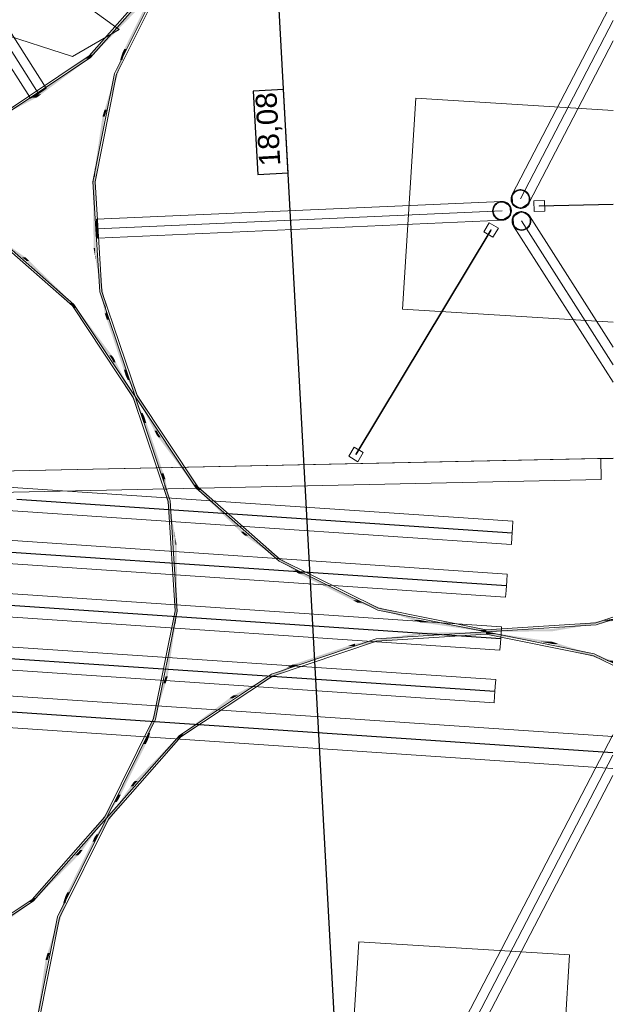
# Model space of a CAD drawing. Extents: x -779 to 790, y -208 to 633.
# Tile 206 of 232: x 544 to 600, y 43 to 136. Entities that reach past the tile are written whole.
import ezdxf
from ezdxf.lldxf.tags import DXFTag

# ---------------------------------------------------------------- set-up
doc = ezdxf.new("R2010")
doc.units = 0
doc.layers.get('0').update_dxf_attribs({"lineweight": 25})
for name, color, linetype, lineweight, true_color in [('10 Bäume Bestand', 9, 'Continuous', 18, 0x808080), ('30 Baugrubenplanung - Bemaßung', 7, 'Continuous', 25, 0x848484), ('60 Baumstützen - Fundamente', 9, 'Continuous', 18, 0x808080), ('60 Baumstützen - Gehegelinie', 9, 'Continuous', 18, 0x808080), ('60 Baumstützen - Ringe neu', 9, 'Continuous', 18, 0x808080), ('60 Baumstützen - Stahlstützen', 9, 'Continuous', 18, 0x808080), ('60 Glaswänden', 9, 'Continuous', 18, 0x808080), ('60 Netz', 9, 'Continuous', 18, 0x808080), ('60 Zaun Besucher', 9, 'Continuous', 18, 0x808080), ('ELT Leerrohre', 1, 'Continuous', 35, 0xff0000)]:
    doc.layers.add(name, color=color, linetype=linetype, lineweight=lineweight, true_color=true_color)
doc.styles.get("Standard").update_dxf_attribs({"font": 'arial.ttf'})
tags = doc.linetypes.add('STRICHPUNKT2', pattern=[12.7, 6.35, -3.175, 0, -3.175]).pattern_tags.tags
tags[10:11] = [DXFTag(74, 4), DXFTag(75, 0), DXFTag(340, '0'), DXFTag(46, 0.0), DXFTag(50, 0.0), DXFTag(44, 0.0), DXFTag(45, 0.0)]
tags[8:9] = [DXFTag(74, 4), DXFTag(75, 0), DXFTag(340, '0'), DXFTag(46, 0.0), DXFTag(50, 0.0), DXFTag(44, 0.0), DXFTag(45, 0.0)]
tags[6:7] = [DXFTag(74, 4), DXFTag(75, 0), DXFTag(340, '0'), DXFTag(46, 0.0), DXFTag(50, 0.0), DXFTag(44, 0.0), DXFTag(45, 0.0)]
tags[4:5] = [DXFTag(74, 4), DXFTag(75, 0), DXFTag(340, '0'), DXFTag(46, 0.0), DXFTag(50, 0.0), DXFTag(44, 0.0), DXFTag(45, 0.0)]
tags = doc.linetypes.add('Wipeout_Contour-A07F5V4SWF', pattern=[1, 0, -1]).pattern_tags.tags
tags[6:7] = [DXFTag(74, 4), DXFTag(75, 0), DXFTag(340, '0'), DXFTag(46, 1.0), DXFTag(50, 0.0), DXFTag(44, 0.0), DXFTag(45, 0.0)]
tags[4:5] = [DXFTag(74, 4), DXFTag(75, 0), DXFTag(340, '0'), DXFTag(46, 1.0), DXFTag(50, 0.0), DXFTag(44, 0.0), DXFTag(45, 0.0)]

# ---------------------------------------------------------------- blocks, each defined once
blk = doc.blocks.new('Referenz-A07F5V4VWF', base_point=(-401.415, -176.34))
at = {"layer": '30 Baugrubenplanung - Bemaßung', "color": 0, "lineweight": -2}
blk.add_line((558.767, 305.85), (578.525, -55.233), dxfattribs=at)
at = {"layer": '30 Baugrubenplanung - Bemaßung', "color": 0, "linetype": 'Wipeout_Contour-A07F5V4SWF', "lineweight": -2, "ltscale": 1.625}
for p, q in [((568.459, 129.254), (565.605, 129.097)), ((565.605, 129.097), (566.037, 121.21)), ((568.89, 121.366), (568.459, 129.254)), ((566.037, 121.21), (568.89, 121.366))]:
    blk.add_line(p, q, dxfattribs=at)
at = {"layer": '30 Baugrubenplanung - Bemaßung', "color": 0, "linetype": 'ByBlock', "lineweight": -2, "ltscale": 2.25, "insert": (566.175, 121.951), "char_height": 2.00026, "attachment_point": 1, "rotation": 93.13197}
blk.add_mtext('{\\fArial;18,08}', dxfattribs=at)
blk = doc.blocks.new('Referenz-A07F5V59WF', base_point=(-759.499, -206.186))
at = {"layer": '10 Bäume Bestand', "color": 0, "linetype": 'Continuous', "ltscale": 162.000017}
for p, q in [((549.379, 137.499), (552.907, 134.927)), ((548.491, 132.395), (540.173, 135.046)), ((552.907, 134.927), (548.491, 132.395))]:
    blk.add_line(p, q, dxfattribs=at)
at = {"layer": '60 Baumstützen - Fundamente', "color": 0, "linetype": 'Continuous', "ltscale": 162.000017}
for p, q in [((580.972, 128.427), (579.74, 108.465)), ((599.667, 127.274), (580.972, 128.427)), ((579.74, 108.465), (599.657, 107.236)), ((575.578, 48.614), (574.347, 28.652)), ((595.539, 47.382), (575.578, 48.614)), ((594.307, 27.42), (595.539, 47.382))]:
    blk.add_line(p, q, dxfattribs=at)
at = {"layer": '60 Baumstützen - Gehegelinie', "color": 0, "linetype": 'Continuous', "ltscale": 162.000017}
blk.add_line((517.258, 92.606), (599.65, 94.382), dxfattribs=at)
at = {"layer": '60 Baumstützen - Ringe neu', "color": 0, "linetype": 'Continuous', "ltscale": 162.000017}
for p, q in [((550.084, 132.434), (556.95, 140.231)), ((550.216, 132.283), (557.116, 140.12)), ((557.125, 140.119), (552.488, 130.764)), ((557.291, 140.008), (552.677, 130.699)), ((541.434, 126.679), (550.084, 132.434)), ((541.522, 126.5), (550.216, 132.283)), ((552.488, 130.764), (550.43, 120.527)), ((552.677, 130.699), (550.63, 120.514)), ((550.43, 120.527), (551.092, 110.107)), ((550.63, 120.514), (551.288, 110.145)), ((548.485, 108.775), (540.688, 115.641)), ((548.636, 108.907), (540.8, 115.807)), ((551.092, 110.107), (554.428, 100.212)), ((551.288, 110.145), (554.608, 100.301)), ((554.24, 100.125), (548.485, 108.775)), ((554.419, 100.213), (548.636, 108.907)), ((557.559, 90.28), (554.24, 100.125)), ((557.755, 90.319), (554.419, 100.213)), ((554.428, 100.212), (560.211, 91.519)), ((554.608, 100.301), (560.362, 91.65)), ((560.211, 91.519), (568.048, 84.618)), ((560.362, 91.65), (568.159, 84.785)), ((558.218, 79.912), (557.559, 90.28)), ((558.417, 79.898), (557.755, 90.319)), ((568.048, 84.618), (577.403, 79.981)), ((568.159, 84.785), (577.468, 80.171)), ((577.468, 80.171), (587.653, 78.123)), ((556.17, 69.726), (558.218, 79.912)), ((556.359, 69.662), (558.417, 79.898)), ((577.403, 79.981), (587.64, 77.924)), ((598.022, 78.782), (599.643, 79.328)), ((587.64, 77.924), (598.06, 78.585)), ((587.653, 78.123), (598.022, 78.782)), ((598.06, 78.585), (599.643, 79.119)), ((587.64, 77.924), (577.219, 77.262)), ((587.626, 77.724), (577.258, 77.066)), ((597.812, 75.677), (587.626, 77.724)), ((597.876, 75.866), (587.64, 77.924)), ((577.219, 77.262), (567.325, 73.926)), ((577.258, 77.066), (567.413, 73.746)), ((599.64, 74.77), (597.812, 75.677)), ((599.641, 74.991), (597.876, 75.866)), ((567.325, 73.926), (558.632, 68.142)), ((567.413, 73.746), (558.763, 67.992)), ((551.556, 60.418), (556.17, 69.726)), ((551.722, 60.306), (556.359, 69.662)), ((558.632, 68.142), (551.731, 60.306)), ((558.763, 67.992), (551.897, 60.194)), ((544.69, 52.621), (551.556, 60.418)), ((544.822, 52.47), (551.722, 60.306)), ((551.731, 60.306), (547.094, 50.951)), ((551.897, 60.194), (547.283, 50.886)), ((536.04, 46.866), (544.69, 52.621)), ((536.128, 46.687), (544.822, 52.47)), ((547.094, 50.951), (545.036, 40.714)), ((547.283, 50.886), (545.236, 40.7))]:
    blk.add_line(p, q, dxfattribs=at)
for points in [[(553.625, 133.101), (553.402, 133.101), (556.004, 137.901)], [(553.402, 133.101), (556.004, 137.901), (555.781, 137.901)], [(550.495, 132.568), (550.216, 132.568), (554.451, 136.613)], [(550.216, 132.568), (554.451, 136.613), (554.172, 136.613)], [(550.084, 132.185), (549.75, 132.185), (550.084, 132.434)], [(550.216, 132.434), (550.084, 132.434), (550.216, 132.568)], [(550.216, 132.283), (550.084, 132.283), (550.084, 132.434)], [(550.216, 132.283), (550.216, 132.434), (550.084, 132.434)], [(550.216, 132.283), (550.495, 132.568), (550.216, 132.568)], [(553.217, 132.059), (553.008, 132.059), (553.217, 132.727)], [(553.402, 132.727), (553.217, 132.727), (553.402, 133.101)], [(553.402, 132.652), (553.217, 132.652), (553.217, 132.727)], [(553.402, 132.652), (553.402, 132.727), (553.217, 132.727)], [(553.217, 132.059), (553.402, 132.652), (553.217, 132.652)], [(553.402, 132.652), (553.625, 133.101), (553.402, 133.101)], [(545.513, 128.787), (545.179, 128.787), (550.084, 132.185)], [(545.179, 128.787), (550.084, 132.185), (549.75, 132.185)], [(550.084, 132.185), (550.216, 132.283), (550.084, 132.283)], [(551.747, 127.36), (551.538, 127.36), (553.217, 132.059)], [(551.538, 127.36), (553.217, 132.059), (553.008, 132.059)], [(545.073, 128.483), (544.643, 128.483), (545.073, 128.708)], [(545.179, 128.708), (545.073, 128.708), (545.179, 128.787)], [(545.179, 128.538), (545.073, 128.538), (545.073, 128.708)], [(545.179, 128.538), (545.179, 128.708), (545.073, 128.708)], [(545.179, 128.538), (545.513, 128.787), (545.179, 128.787)], [(540.049, 125.852), (539.619, 125.852), (545.073, 128.483)], [(539.619, 125.852), (545.073, 128.483), (544.643, 128.483)], [(545.073, 128.483), (545.179, 128.538), (545.073, 128.538)], [(551.343, 125.366), (551.142, 125.366), (551.343, 126.737)], [(551.538, 126.737), (551.343, 126.737), (551.538, 127.36)], [(551.538, 126.692), (551.343, 126.692), (551.343, 126.737)], [(551.538, 126.692), (551.538, 126.737), (551.343, 126.737)], [(551.538, 126.692), (551.747, 127.36), (551.538, 127.36)], [(551.343, 125.366), (551.538, 126.692), (551.343, 126.692)], [(550.831, 121.884), (550.63, 121.884), (551.343, 125.366)], [(550.63, 121.884), (551.343, 125.366), (551.142, 125.366)], [(550.63, 120.999), (550.499, 120.999), (550.63, 121.884)], [(550.63, 120.514), (550.831, 121.884), (550.63, 121.884)], [(550.499, 120.527), (550.43, 120.527), (550.499, 120.999)], [(550.499, 114.251), (550.499, 120.527), (550.43, 120.527)], [(550.616, 114.251), (550.499, 114.251), (550.499, 120.999)], [(550.63, 113.485), (550.63, 120.999), (550.499, 120.999)], [(550.695, 113.485), (550.63, 113.485), (550.63, 120.514)], [(550.699, 114.269), (550.688, 114.269), (550.63, 120.514)], [(544.021, 113.386), (543.699, 113.386), (539.031, 116.928)], [(544.021, 113.142), (539.353, 116.683), (539.031, 116.683)], [(550.63, 113.485), (550.616, 114.251), (550.499, 114.251)], [(550.699, 113.078), (550.699, 114.269), (550.688, 114.269)], [(550.862, 113.078), (550.699, 113.078), (550.699, 114.269)], [(551.55, 109.255), (551.386, 109.255), (550.699, 114.269)], [(544.021, 113.142), (544.021, 113.386), (543.699, 113.386)], [(544.106, 113.142), (544.021, 113.142), (544.021, 113.386)], [(544.149, 113.295), (544.052, 113.295), (544.021, 113.386)], [(544.149, 113.016), (544.106, 113.142), (544.021, 113.142)], [(544.149, 113.016), (544.149, 113.295), (544.052, 113.295)], [(544.417, 113.016), (544.149, 113.016), (544.149, 113.295)], [(548.485, 109.054), (548.218, 109.054), (544.149, 113.295)], [(548.485, 108.775), (544.417, 113.016), (544.149, 113.016)], [(550.699, 113.078), (550.695, 113.485), (550.63, 113.485)], [(551.55, 108.063), (550.862, 113.078), (550.699, 113.078)], [(548.485, 108.775), (548.485, 109.054), (548.218, 109.054)], [(548.573, 108.775), (548.485, 108.775), (548.485, 109.054)], [(548.636, 108.907), (548.531, 108.907), (548.485, 109.054)], [(551.55, 108.063), (551.55, 109.255), (551.386, 109.255)], [(551.681, 108.063), (551.55, 108.063), (551.55, 109.255)], [(551.744, 108.112), (551.675, 108.112), (551.55, 109.255)], [(548.636, 108.572), (548.573, 108.775), (548.485, 108.775)], [(548.636, 108.572), (548.636, 108.907), (548.531, 108.907)], [(548.868, 108.572), (548.636, 108.572), (548.636, 108.907)], [(552.212, 104.098), (551.979, 104.098), (548.636, 108.907)], [(552.212, 103.764), (548.868, 108.572), (548.636, 108.572)], [(551.744, 107.488), (551.744, 108.112), (551.675, 108.112)], [(551.932, 107.488), (551.744, 107.488), (551.744, 108.112)], [(553.555, 102.74), (553.367, 102.74), (551.744, 108.112)], [(551.744, 107.488), (551.681, 108.063), (551.55, 108.063)], [(553.555, 102.116), (551.932, 107.488), (551.744, 107.488)], [(552.212, 103.764), (552.212, 104.098), (551.979, 104.098)], [(552.298, 103.764), (552.212, 103.764), (552.212, 104.098)], [(552.381, 103.87), (552.27, 103.87), (552.212, 104.098)], [(552.381, 103.44), (552.298, 103.764), (552.212, 103.764)], [(552.381, 103.44), (552.381, 103.87), (552.27, 103.87)], [(552.589, 103.44), (552.381, 103.44), (552.381, 103.87)], [(555.108, 98.661), (554.9, 98.661), (552.381, 103.87)], [(555.108, 98.231), (552.589, 103.44), (552.381, 103.44)], [(553.555, 102.116), (553.555, 102.74), (553.367, 102.74)], [(553.673, 102.116), (553.555, 102.116), (553.555, 102.74)], [(553.739, 102.194), (553.658, 102.194), (553.555, 102.74)], [(553.739, 101.765), (553.673, 102.116), (553.555, 102.116)], [(553.739, 101.765), (553.739, 102.194), (553.658, 102.194)], [(553.947, 101.765), (553.739, 101.765), (553.739, 102.194)], [(556.466, 96.985), (556.258, 96.985), (553.739, 102.194)], [(556.466, 96.555), (553.947, 101.765), (553.739, 101.765)], [(555.108, 98.231), (555.108, 98.661), (554.9, 98.661)], [(555.189, 98.231), (555.108, 98.231), (555.108, 98.661)], [(555.292, 98.31), (555.174, 98.31), (555.108, 98.661)], [(555.292, 97.686), (555.189, 98.231), (555.108, 98.231)], [(555.292, 97.686), (555.292, 98.31), (555.174, 98.31)], [(555.481, 97.686), (555.292, 97.686), (555.292, 98.31)], [(557.104, 92.937), (556.915, 92.937), (555.292, 98.31)], [(557.104, 92.313), (555.481, 97.686), (555.292, 97.686)], [(556.466, 96.555), (556.466, 96.985), (556.258, 96.985)], [(556.577, 96.555), (556.466, 96.555), (556.466, 96.985)], [(556.636, 96.662), (556.55, 96.662), (556.466, 96.985)], [(556.636, 96.328), (556.577, 96.555), (556.466, 96.555)], [(556.636, 96.328), (556.636, 96.662), (556.55, 96.662)], [(556.868, 96.328), (556.636, 96.328), (556.636, 96.662)], [(560.211, 91.853), (559.979, 91.853), (556.636, 96.662)], [(560.211, 91.519), (556.868, 96.328), (556.636, 96.328)], [(557.104, 92.313), (557.104, 92.937), (556.915, 92.937)], [(557.172, 92.313), (557.104, 92.313), (557.104, 92.937)], [(557.297, 92.362), (557.167, 92.362), (557.104, 92.937)], [(557.297, 91.171), (557.172, 92.313), (557.104, 92.313)], [(557.297, 91.171), (557.297, 92.362), (557.167, 92.362)], [(557.461, 91.171), (557.297, 91.171), (557.297, 92.362)], [(558.149, 87.348), (557.985, 87.348), (557.297, 92.362)], [(560.211, 91.519), (560.211, 91.853), (559.979, 91.853)], [(560.316, 91.519), (560.211, 91.519), (560.211, 91.853)], [(560.362, 91.65), (560.275, 91.65), (560.211, 91.853)], [(560.362, 91.372), (560.316, 91.519), (560.211, 91.519)], [(560.362, 91.372), (560.362, 91.65), (560.275, 91.65)], [(560.63, 91.372), (560.362, 91.372), (560.362, 91.65)], [(564.698, 87.409), (564.431, 87.409), (560.362, 91.65)], [(564.698, 87.13), (560.63, 91.372), (560.362, 91.372)], [(558.149, 86.156), (557.461, 91.171), (557.297, 91.171)], [(558.149, 86.156), (558.149, 87.348), (557.985, 87.348)], [(558.16, 86.156), (558.149, 86.156), (558.149, 87.348)], [(558.218, 86.941), (558.152, 86.941), (558.149, 87.348)], [(558.218, 79.912), (558.218, 86.941), (558.152, 86.941)], [(558.348, 79.426), (558.218, 79.426), (558.218, 86.941)], [(558.348, 86.174), (558.231, 86.174), (558.218, 86.941)], [(564.698, 87.13), (564.698, 87.409), (564.431, 87.409)], [(564.795, 87.13), (564.698, 87.13), (564.698, 87.409)], [(564.826, 87.284), (564.742, 87.284), (564.698, 87.409)], [(564.826, 87.039), (564.795, 87.13), (564.698, 87.13)], [(564.826, 87.039), (564.826, 87.284), (564.742, 87.284)], [(565.149, 87.039), (564.826, 87.039), (564.826, 87.284)], [(569.816, 83.742), (569.494, 83.742), (564.826, 87.284)], [(569.816, 83.497), (565.149, 87.039), (564.826, 87.039)], [(558.218, 79.912), (558.16, 86.156), (558.149, 86.156)], [(558.348, 79.426), (558.348, 86.174), (558.231, 86.174)], [(558.417, 79.898), (558.348, 79.898), (558.348, 86.174)], [(569.816, 83.497), (569.816, 83.742), (569.494, 83.742)], [(569.901, 83.497), (569.816, 83.497), (569.816, 83.742)], [(569.919, 83.669), (569.842, 83.669), (569.816, 83.742)], [(569.919, 83.447), (569.901, 83.497), (569.816, 83.497)], [(569.919, 83.447), (569.919, 83.669), (569.842, 83.669)], [(570.334, 83.447), (569.919, 83.447), (569.919, 83.669)], [(575.44, 80.933), (575.025, 80.933), (569.919, 83.669)], [(575.44, 80.71), (570.334, 83.447), (569.919, 83.447)], [(575.44, 80.71), (575.44, 80.933), (575.025, 80.933)], [(575.507, 80.71), (575.44, 80.71), (575.44, 80.933)], [(575.514, 80.896), (575.451, 80.896), (575.44, 80.933)], [(575.514, 80.687), (575.507, 80.71), (575.44, 80.71)], [(575.514, 80.687), (575.514, 80.896), (575.451, 80.896)], [(576.115, 80.687), (575.514, 80.687), (575.514, 80.896)], [(581.43, 79.046), (580.83, 79.046), (575.514, 80.896)], [(581.43, 78.837), (576.115, 80.687), (575.514, 80.687)], [(558.218, 78.542), (558.016, 78.542), (558.218, 79.912)], [(558.218, 78.542), (558.348, 79.426), (558.218, 79.426)], [(558.348, 79.426), (558.417, 79.898), (558.348, 79.898)], [(557.706, 75.059), (557.504, 75.059), (558.218, 78.542)], [(557.504, 75.059), (558.218, 78.542), (558.016, 78.542)], [(581.43, 78.837), (581.43, 79.046), (580.83, 79.046)], [(581.473, 78.837), (581.43, 78.837), (581.43, 79.046)], [(581.475, 79.032), (581.433, 79.032), (581.43, 79.046)], [(581.475, 78.83), (581.473, 78.837), (581.43, 78.837)], [(581.475, 78.83), (581.475, 79.032), (581.433, 79.032)], [(582.596, 78.83), (581.475, 78.83), (581.475, 79.032)], [(587.64, 78.125), (586.519, 78.125), (581.475, 79.032)], [(587.64, 77.924), (582.596, 78.83), (581.475, 78.83)], [(593.916, 78.195), (599.643, 78.979), (598.531, 78.979)], [(595.099, 78.195), (593.916, 78.195), (599.643, 78.972)], [(593.916, 78.195), (599.643, 78.972), (599.59, 78.972)], [(593.916, 77.993), (599.643, 78.965), (599.605, 78.965)], [(599.643, 78.979), (598.531, 78.979), (599.643, 79.167)], [(599.643, 78.972), (599.59, 78.972), (599.643, 78.979)], [(599.643, 78.965), (599.605, 78.965), (599.643, 78.972)], [(576.416, 76.812), (575.225, 76.812), (581.364, 77.652)], [(575.225, 76.812), (581.364, 77.652), (580.172, 77.652)], [(581.364, 77.652), (580.172, 77.652), (581.364, 77.854)], [(581.382, 77.655), (581.364, 77.655), (581.364, 77.854)], [(581.382, 77.655), (581.382, 77.854), (581.364, 77.854)], [(581.382, 77.854), (581.364, 77.854), (581.382, 77.854)], [(581.364, 77.652), (581.382, 77.655), (581.364, 77.655)], [(587.626, 77.854), (581.382, 77.854), (587.626, 77.923)], [(587.626, 77.724), (581.382, 77.724), (581.382, 77.854)], [(587.626, 77.724), (587.626, 77.854), (581.382, 77.854)], [(581.382, 77.655), (587.626, 77.724), (581.382, 77.724)], [(587.64, 77.924), (587.64, 78.125), (586.519, 78.125)], [(587.64, 77.923), (587.626, 77.923), (587.64, 77.924)], [(587.64, 77.724), (587.626, 77.724), (587.626, 77.923)], [(587.64, 77.722), (587.64, 77.923), (587.626, 77.923)], [(587.64, 77.722), (587.64, 77.724), (587.626, 77.724)], [(587.653, 77.924), (587.64, 77.924), (587.64, 78.125)], [(587.653, 78.123), (587.64, 78.123), (587.64, 78.125)], [(587.653, 77.924), (587.653, 78.123), (587.64, 78.123)], [(587.64, 77.924), (587.653, 77.924), (587.64, 77.924)], [(588.761, 77.722), (587.64, 77.722), (587.64, 77.924)], [(593.805, 77.017), (592.684, 77.017), (587.64, 77.924)], [(593.805, 76.815), (588.761, 77.722), (587.64, 77.722)], [(593.898, 78.123), (587.653, 78.123), (593.898, 78.192)], [(593.898, 77.993), (587.653, 77.993), (587.653, 78.123)], [(593.898, 77.993), (593.898, 78.123), (587.653, 78.123)], [(587.653, 77.924), (593.898, 77.993), (587.653, 77.993)], [(593.916, 78.192), (593.898, 78.192), (593.916, 78.195)], [(593.916, 77.993), (593.898, 77.993), (593.898, 78.192)], [(593.916, 77.993), (593.916, 78.192), (593.898, 78.192)], [(593.898, 77.993), (593.916, 77.993), (593.898, 77.993)], [(593.916, 77.993), (595.099, 78.195), (593.916, 78.195)], [(569.931, 74.825), (569.307, 74.825), (575.176, 76.593)], [(569.307, 74.825), (575.176, 76.593), (574.552, 76.593)], [(575.176, 76.593), (574.552, 76.593), (575.176, 76.804)], [(575.225, 76.804), (575.176, 76.804), (575.225, 76.812)], [(575.225, 76.61), (575.176, 76.61), (575.176, 76.804)], [(575.225, 76.61), (575.225, 76.804), (575.176, 76.804)], [(575.176, 76.593), (575.225, 76.61), (575.176, 76.61)], [(575.225, 76.61), (576.416, 76.812), (575.225, 76.812)], [(593.805, 76.815), (593.805, 77.017), (592.684, 77.017)], [(593.846, 76.815), (593.805, 76.815), (593.805, 77.017)], [(593.849, 77.01), (593.806, 77.01), (593.805, 77.017)], [(593.849, 76.801), (593.846, 76.815), (593.805, 76.815)], [(593.849, 76.801), (593.849, 77.01), (593.806, 77.01)], [(594.449, 76.801), (593.849, 76.801), (593.849, 77.01)], [(599.641, 75.199), (599.053, 75.199), (593.849, 77.01)], [(599.627, 74.995), (594.449, 76.801), (593.849, 76.801)], [(599.641, 74.995), (599.627, 74.995), (594.449, 76.801)], [(557.504, 73.733), (557.309, 73.733), (557.504, 75.059)], [(557.504, 73.689), (557.706, 75.059), (557.504, 75.059)], [(564.204, 71.943), (563.775, 71.943), (569.229, 74.573)], [(563.775, 71.943), (569.229, 74.573), (568.799, 74.573)], [(569.229, 74.573), (568.799, 74.573), (569.229, 74.798)], [(569.307, 74.798), (569.229, 74.798), (569.307, 74.825)], [(569.307, 74.614), (569.229, 74.614), (569.229, 74.798)], [(569.307, 74.614), (569.307, 74.798), (569.229, 74.798)], [(569.229, 74.573), (569.307, 74.614), (569.229, 74.614)], [(569.307, 74.614), (569.931, 74.825), (569.307, 74.825)], [(599.641, 74.995), (599.641, 75.199), (599.053, 75.199)], [(599.641, 74.99), (599.641, 74.995), (599.627, 74.995)], [(557.309, 73.065), (557.1, 73.065), (557.309, 73.733)], [(557.504, 73.689), (557.309, 73.689), (557.309, 73.733)], [(557.504, 73.689), (557.504, 73.733), (557.309, 73.733)], [(557.309, 73.065), (557.504, 73.689), (557.309, 73.689)], [(555.84, 68.367), (555.631, 68.367), (557.309, 73.065)], [(555.631, 68.367), (557.309, 73.065), (557.1, 73.065)], [(563.668, 71.639), (563.334, 71.639), (563.668, 71.887)], [(563.775, 71.887), (563.668, 71.887), (563.775, 71.943)], [(563.775, 71.718), (563.668, 71.718), (563.668, 71.887)], [(563.775, 71.718), (563.775, 71.887), (563.668, 71.887)], [(563.775, 71.718), (564.204, 71.943), (563.775, 71.943)], [(559.097, 68.24), (558.763, 68.24), (563.668, 71.639)], [(558.763, 68.24), (563.668, 71.639), (563.334, 71.639)], [(563.668, 71.639), (563.775, 71.718), (563.668, 71.718)], [(555.631, 67.773), (555.445, 67.773), (555.631, 68.367)], [(555.631, 67.699), (555.84, 68.367), (555.631, 68.367)], [(558.632, 67.857), (558.353, 67.857), (558.632, 68.142)], [(558.763, 68.142), (558.632, 68.142), (558.763, 68.24)], [(558.763, 67.992), (558.632, 67.992), (558.632, 68.142)], [(558.763, 67.992), (558.763, 68.142), (558.632, 68.142)], [(558.763, 67.992), (559.097, 68.24), (558.763, 68.24)], [(553.066, 62.524), (552.843, 62.524), (555.445, 67.324)], [(552.843, 62.524), (555.445, 67.324), (555.223, 67.324)], [(554.675, 63.812), (554.396, 63.812), (558.632, 67.857)], [(554.396, 63.812), (558.632, 67.857), (558.353, 67.857)], [(555.445, 67.324), (555.223, 67.324), (555.445, 67.773)], [(555.631, 67.699), (555.445, 67.699), (555.445, 67.773)], [(555.631, 67.699), (555.631, 67.773), (555.445, 67.773)], [(555.445, 67.324), (555.631, 67.699), (555.445, 67.699)], [(558.632, 67.857), (558.763, 67.992), (558.632, 67.992)], [(554.243, 63.311), (553.998, 63.311), (554.243, 63.655)], [(554.396, 63.655), (554.243, 63.655), (554.396, 63.812)], [(554.396, 63.527), (554.243, 63.527), (554.243, 63.655)], [(554.396, 63.527), (554.396, 63.655), (554.243, 63.655)], [(554.243, 63.311), (554.396, 63.527), (554.243, 63.527)], [(554.396, 63.527), (554.675, 63.812), (554.396, 63.812)], [(551.026, 58.779), (550.782, 58.779), (554.243, 63.311)], [(550.782, 58.779), (554.243, 63.311), (553.998, 63.311)], [(552.843, 62.178), (552.672, 62.178), (552.843, 62.524)], [(552.843, 62.075), (553.066, 62.524), (552.843, 62.524)], [(549.455, 57.301), (549.211, 57.301), (552.672, 61.833)], [(549.211, 57.301), (552.672, 61.833), (552.427, 61.833)], [(552.672, 61.833), (552.427, 61.833), (552.672, 62.178)], [(552.843, 62.075), (552.672, 62.075), (552.672, 62.178)], [(552.843, 62.075), (552.843, 62.178), (552.672, 62.178)], [(552.672, 61.833), (552.843, 62.075), (552.672, 62.075)], [(550.782, 58.537), (550.61, 58.537), (550.782, 58.779)], [(550.782, 58.435), (551.026, 58.779), (550.782, 58.779)], [(548.231, 53.288), (548.008, 53.288), (550.61, 58.088)], [(548.008, 53.288), (550.61, 58.088), (550.388, 58.088)], [(550.61, 58.088), (550.388, 58.088), (550.61, 58.537)], [(550.782, 58.435), (550.61, 58.435), (550.61, 58.537)], [(550.782, 58.435), (550.782, 58.537), (550.61, 58.537)], [(550.61, 58.088), (550.782, 58.435), (550.61, 58.435)], [(549.057, 56.8), (548.778, 56.8), (549.057, 57.085)], [(549.211, 57.085), (549.057, 57.085), (549.211, 57.301)], [(549.211, 56.957), (549.057, 56.957), (549.057, 57.085)], [(549.211, 56.957), (549.211, 57.085), (549.057, 57.085)], [(549.057, 56.8), (549.211, 56.957), (549.057, 56.957)], [(549.211, 56.957), (549.455, 57.301), (549.211, 57.301)], [(545.101, 52.755), (544.822, 52.755), (549.057, 56.8)], [(544.822, 52.755), (549.057, 56.8), (548.778, 56.8)], [(548.008, 52.914), (547.823, 52.914), (548.008, 53.288)], [(548.008, 52.839), (548.231, 53.288), (548.008, 53.288)], [(540.119, 48.973), (539.785, 48.973), (544.69, 52.372)], [(539.785, 48.973), (544.69, 52.372), (544.356, 52.372)], [(544.69, 52.372), (544.356, 52.372), (544.69, 52.621)], [(544.822, 52.621), (544.69, 52.621), (544.822, 52.755)], [(544.822, 52.47), (544.69, 52.47), (544.69, 52.621)], [(544.822, 52.47), (544.822, 52.621), (544.69, 52.621)], [(544.69, 52.372), (544.822, 52.47), (544.69, 52.47)], [(544.822, 52.47), (545.101, 52.755), (544.822, 52.755)], [(546.353, 47.547), (546.144, 47.547), (547.823, 52.246)], [(546.144, 47.547), (547.823, 52.246), (547.614, 52.246)], [(547.823, 52.246), (547.614, 52.246), (547.823, 52.914)], [(548.008, 52.839), (547.823, 52.839), (547.823, 52.914)], [(548.008, 52.839), (548.008, 52.914), (547.823, 52.914)], [(547.823, 52.246), (548.008, 52.839), (547.823, 52.839)], [(546.144, 46.923), (545.949, 46.923), (546.144, 47.547)], [(546.144, 46.879), (546.353, 47.547), (546.144, 47.547)], [(545.949, 45.553), (545.748, 45.553), (545.949, 46.923)], [(546.144, 46.879), (545.949, 46.879), (545.949, 46.923)], [(546.144, 46.879), (546.144, 46.923), (545.949, 46.923)], [(545.949, 45.553), (546.144, 46.879), (545.949, 46.879)], [(545.437, 42.071), (545.236, 42.071), (545.949, 45.553)], [(545.236, 42.071), (545.949, 45.553), (545.748, 45.553)]]:
    blk.add_solid(points, dxfattribs=at)
at = {"layer": '60 Baumstützen - Stahlstützen', "color": 0, "linetype": 'Continuous', "ltscale": 162.000017}
for p, q in [((524.55, 161.397), (545.263, 128.916)), ((525.299, 161.875), (546.013, 129.394)), ((523.8, 160.919), (544.514, 128.438)), ((590.104, 119.311), (599.672, 137.71)), ((590.893, 118.901), (599.671, 135.782)), ((591.682, 118.49), (599.67, 133.853)), ((544.911, 128.641), (544.514, 128.438)), ((544.911, 128.641), (545.661, 129.119)), ((545.661, 129.119), (546.013, 129.394)), ((590.086, 119.273), (590.043, 119.165)), ((590.142, 119.375), (590.086, 119.273)), ((590.144, 118.423), (590.104, 119.311)), ((590.192, 119.342), (590.14, 119.247)), ((590.211, 119.468), (590.142, 119.375)), ((590.257, 119.43), (590.192, 119.342)), ((590.292, 119.552), (590.211, 119.468)), ((590.332, 119.508), (590.257, 119.43)), ((590.383, 119.625), (590.292, 119.552)), ((590.417, 119.575), (590.332, 119.508)), ((590.482, 119.685), (590.383, 119.625)), ((590.51, 119.631), (590.417, 119.575)), ((590.589, 119.731), (590.482, 119.685)), ((590.609, 119.675), (590.51, 119.631)), ((590.7, 119.763), (590.589, 119.731)), ((590.713, 119.705), (590.609, 119.675)), ((590.815, 119.781), (590.7, 119.763)), ((590.821, 119.721), (590.713, 119.705)), ((590.932, 119.783), (590.815, 119.781)), ((590.929, 119.723), (590.821, 119.721)), ((591.037, 119.711), (590.929, 119.723)), ((591.047, 119.77), (590.932, 119.783)), ((591.142, 119.685), (591.037, 119.711)), ((591.16, 119.742), (591.047, 119.77)), ((591.243, 119.645), (591.142, 119.685)), ((591.268, 119.699), (591.16, 119.742)), ((591.338, 119.593), (591.243, 119.645)), ((591.37, 119.643), (591.268, 119.699)), ((591.425, 119.528), (591.338, 119.593)), ((591.464, 119.574), (591.37, 119.643)), ((591.503, 119.453), (591.425, 119.528)), ((591.547, 119.493), (591.464, 119.574)), ((591.571, 119.368), (591.503, 119.453)), ((591.62, 119.402), (591.547, 119.493)), ((591.627, 119.275), (591.571, 119.368)), ((591.68, 119.303), (591.62, 119.402)), ((591.67, 119.176), (591.627, 119.275)), ((591.726, 119.196), (591.68, 119.303)), ((589.115, 118.666), (550.775, 116.975)), ((588.459, 118.351), (588.39, 118.257)), ((588.539, 118.435), (588.459, 118.351)), ((588.58, 118.39), (588.504, 118.312)), ((588.63, 118.507), (588.539, 118.435)), ((588.664, 118.458), (588.58, 118.39)), ((588.73, 118.567), (588.63, 118.507)), ((588.757, 118.514), (588.664, 118.458)), ((588.836, 118.614), (588.73, 118.567)), ((588.857, 118.557), (588.757, 118.514)), ((588.948, 118.646), (588.836, 118.614)), ((588.961, 118.587), (588.857, 118.557)), ((589.063, 118.663), (588.948, 118.646)), ((589.068, 118.603), (588.961, 118.587)), ((589.179, 118.665), (589.063, 118.663)), ((589.177, 118.605), (589.068, 118.603)), ((589.115, 118.666), (589.904, 118.256)), ((589.284, 118.593), (589.177, 118.605)), ((589.295, 118.652), (589.179, 118.665)), ((589.39, 118.567), (589.284, 118.593)), ((589.408, 118.624), (589.295, 118.652)), ((589.491, 118.527), (589.39, 118.567)), ((589.516, 118.582), (589.408, 118.624)), ((589.585, 118.475), (589.491, 118.527)), ((589.618, 118.526), (589.516, 118.582)), ((589.673, 118.411), (589.585, 118.475)), ((589.711, 118.456), (589.618, 118.526)), ((589.751, 118.335), (589.673, 118.411)), ((589.795, 118.376), (589.711, 118.456)), ((589.818, 118.251), (589.751, 118.335)), ((589.868, 118.285), (589.795, 118.376)), ((590.015, 119.052), (590.002, 118.936)), ((590.002, 118.936), (590.004, 118.82)), ((590.004, 118.82), (590.022, 118.705)), ((590.043, 119.165), (590.015, 119.052)), ((590.022, 118.705), (590.054, 118.593)), ((590.054, 118.593), (590.1, 118.487)), ((590.074, 119.041), (590.062, 118.934)), ((590.062, 118.934), (590.064, 118.825)), ((590.064, 118.825), (590.08, 118.718)), ((590.1, 119.146), (590.074, 119.041)), ((590.08, 118.718), (590.11, 118.614)), ((590.14, 119.247), (590.1, 119.146)), ((590.1, 118.487), (590.16, 118.387)), ((590.11, 118.614), (590.154, 118.514)), ((590.932, 118.012), (590.144, 118.423)), ((590.154, 118.514), (590.21, 118.421)), ((590.16, 118.387), (590.233, 118.296)), ((590.21, 118.421), (590.277, 118.337)), ((590.277, 118.337), (590.355, 118.261)), ((591.682, 118.49), (590.932, 118.012)), ((591.448, 118.282), (591.524, 118.36)), ((591.524, 118.36), (591.588, 118.447)), ((591.569, 118.321), (591.638, 118.415)), ((591.588, 118.447), (591.64, 118.542)), ((591.638, 118.415), (591.695, 118.517)), ((591.64, 118.542), (591.68, 118.643)), ((591.7, 119.072), (591.67, 119.176)), ((591.68, 118.643), (591.706, 118.748)), ((591.695, 118.517), (591.737, 118.625)), ((591.716, 118.964), (591.7, 119.072)), ((591.706, 118.748), (591.718, 118.856)), ((591.718, 118.856), (591.716, 118.964)), ((591.759, 119.084), (591.726, 119.196)), ((591.737, 118.625), (591.765, 118.738)), ((591.776, 118.969), (591.759, 119.084)), ((591.765, 118.738), (591.778, 118.853)), ((591.778, 118.853), (591.776, 118.969)), ((589.155, 117.778), (550.814, 116.086)), ((588.263, 117.934), (588.25, 117.819)), ((588.25, 117.819), (588.252, 117.703)), ((588.252, 117.703), (588.269, 117.588)), ((588.291, 118.047), (588.263, 117.934)), ((588.269, 117.588), (588.302, 117.476)), ((588.333, 118.155), (588.291, 118.047)), ((588.302, 117.476), (588.348, 117.369)), ((588.322, 117.924), (588.31, 117.816)), ((588.31, 117.816), (588.312, 117.708)), ((588.312, 117.708), (588.328, 117.6)), ((588.348, 118.029), (588.322, 117.924)), ((588.328, 117.6), (588.358, 117.496)), ((588.39, 118.257), (588.333, 118.155)), ((588.388, 118.13), (588.348, 118.029)), ((588.358, 117.496), (588.401, 117.397)), ((588.44, 118.225), (588.388, 118.13)), ((588.504, 118.312), (588.44, 118.225)), ((589.874, 118.158), (589.818, 118.251)), ((589.836, 117.33), (589.888, 117.425)), ((589.928, 118.185), (589.868, 118.285)), ((589.918, 118.058), (589.874, 118.158)), ((589.888, 117.425), (589.928, 117.526)), ((589.904, 118.256), (589.943, 117.368)), ((589.948, 117.954), (589.918, 118.058)), ((589.974, 118.079), (589.928, 118.185)), ((589.928, 117.526), (589.954, 117.631)), ((589.942, 117.399), (589.985, 117.507)), ((589.964, 117.847), (589.948, 117.954)), ((589.954, 117.631), (589.966, 117.739)), ((589.966, 117.739), (589.964, 117.847)), ((590.006, 117.967), (589.974, 118.079)), ((589.985, 117.507), (590.013, 117.62)), ((590.024, 117.852), (590.006, 117.967)), ((590.013, 117.62), (590.026, 117.736)), ((590.026, 117.736), (590.024, 117.852)), ((590.193, 117.229), (590.943, 117.707)), ((590.233, 118.296), (590.317, 118.216)), ((590.383, 117.476), (590.303, 117.392)), ((590.317, 118.216), (590.41, 118.147)), ((590.424, 117.431), (590.348, 117.353)), ((590.355, 118.261), (590.443, 118.197)), ((590.474, 117.548), (590.383, 117.476)), ((590.41, 118.147), (590.512, 118.09)), ((590.508, 117.499), (590.424, 117.431)), ((590.443, 118.197), (590.538, 118.145)), ((590.574, 117.608), (590.474, 117.548)), ((590.601, 117.555), (590.508, 117.499)), ((590.512, 118.09), (590.62, 118.048)), ((590.538, 118.145), (590.638, 118.105)), ((590.68, 117.655), (590.574, 117.608)), ((590.701, 117.598), (590.601, 117.555)), ((590.62, 118.048), (590.733, 118.02)), ((590.638, 118.105), (590.744, 118.079)), ((590.792, 117.687), (590.68, 117.655)), ((590.805, 117.628), (590.701, 117.598)), ((590.733, 118.02), (590.849, 118.007)), ((590.744, 118.079), (590.851, 118.067)), ((590.907, 117.704), (590.792, 117.687)), ((590.912, 117.644), (590.805, 117.628)), ((590.849, 118.007), (590.965, 118.009)), ((590.851, 118.067), (590.96, 118.069)), ((591.023, 117.706), (590.907, 117.704)), ((591.021, 117.646), (590.912, 117.644)), ((590.943, 117.707), (591.731, 117.296)), ((590.96, 118.069), (591.067, 118.085)), ((590.965, 118.009), (591.08, 118.026)), ((591.128, 117.634), (591.021, 117.646)), ((591.139, 117.693), (591.023, 117.706)), ((591.067, 118.085), (591.171, 118.115)), ((591.08, 118.026), (591.192, 118.058)), ((591.234, 117.608), (591.128, 117.634)), ((591.252, 117.665), (591.139, 117.693)), ((591.171, 118.115), (591.271, 118.158)), ((591.192, 118.058), (591.298, 118.105)), ((591.334, 117.569), (591.234, 117.608)), ((591.36, 117.623), (591.252, 117.665)), ((591.271, 118.158), (591.364, 118.214)), ((591.298, 118.105), (591.398, 118.165)), ((591.429, 117.516), (591.334, 117.569)), ((591.462, 117.567), (591.36, 117.623)), ((591.364, 118.214), (591.448, 118.282)), ((591.398, 118.165), (591.489, 118.238)), ((591.517, 117.452), (591.429, 117.516)), ((591.555, 117.498), (591.462, 117.567)), ((591.489, 118.238), (591.569, 118.321)), ((591.595, 117.377), (591.517, 117.452)), ((591.639, 117.417), (591.555, 117.498)), ((591.712, 117.326), (591.639, 117.417)), ((550.728, 116.528), (550.775, 116.975)), ((550.728, 116.528), (550.767, 115.639)), ((550.737, 116.478), (550.779, 116.875)), ((550.737, 116.478), (550.772, 115.69)), ((550.775, 116.975), (550.779, 116.875)), ((550.861, 116.533), (550.775, 116.975)), ((550.779, 116.875), (550.856, 116.483)), ((589.194, 116.89), (550.853, 115.198)), ((550.856, 116.483), (550.89, 115.695)), ((550.861, 116.533), (550.9, 115.645)), ((588.348, 117.369), (588.408, 117.27)), ((588.401, 117.397), (588.457, 117.304)), ((588.408, 117.27), (588.481, 117.179)), ((588.457, 117.304), (588.525, 117.219)), ((588.481, 117.179), (588.564, 117.098)), ((588.525, 117.219), (588.603, 117.144)), ((588.564, 117.098), (588.658, 117.029)), ((588.603, 117.144), (588.69, 117.08)), ((588.658, 117.029), (588.76, 116.973)), ((588.69, 117.08), (588.785, 117.027)), ((588.76, 116.973), (588.868, 116.93)), ((588.785, 117.027), (588.886, 116.987)), ((588.868, 116.93), (588.981, 116.902)), ((588.886, 116.987), (588.991, 116.961)), ((588.981, 116.902), (589.096, 116.889)), ((588.991, 116.961), (589.099, 116.949)), ((589.096, 116.889), (589.213, 116.891)), ((589.099, 116.949), (589.208, 116.951)), ((589.943, 117.368), (589.194, 116.89)), ((589.208, 116.951), (589.315, 116.967)), ((589.213, 116.891), (589.328, 116.909)), ((589.315, 116.967), (589.419, 116.997)), ((589.328, 116.909), (589.439, 116.941)), ((589.419, 116.997), (589.518, 117.041)), ((589.439, 116.941), (589.546, 116.987)), ((589.518, 117.041), (589.611, 117.097)), ((589.546, 116.987), (589.645, 117.048)), ((589.611, 117.097), (589.696, 117.164)), ((589.645, 117.048), (589.736, 117.12)), ((589.696, 117.164), (589.771, 117.242)), ((589.736, 117.12), (589.817, 117.204)), ((589.771, 117.242), (589.836, 117.33)), ((589.817, 117.204), (589.886, 117.297)), ((589.886, 117.297), (589.942, 117.399)), ((590.107, 116.976), (590.094, 116.86)), ((590.094, 116.86), (590.096, 116.744)), ((590.096, 116.744), (590.113, 116.629)), ((590.135, 117.088), (590.107, 116.976)), ((590.113, 116.629), (590.146, 116.517)), ((590.177, 117.197), (590.135, 117.088)), ((590.146, 116.517), (590.192, 116.41)), ((590.166, 116.965), (590.154, 116.857)), ((590.154, 116.857), (590.156, 116.749)), ((590.156, 116.749), (590.172, 116.642)), ((590.192, 117.07), (590.166, 116.965)), ((590.172, 116.642), (590.202, 116.537)), ((590.234, 117.298), (590.177, 117.197)), ((590.232, 117.171), (590.192, 117.07)), ((590.232, 116.34), (590.193, 117.229)), ((590.202, 116.537), (590.245, 116.438)), ((590.284, 117.266), (590.232, 117.171)), ((590.303, 117.392), (590.234, 117.298)), ((590.348, 117.353), (590.284, 117.266)), ((590.982, 116.818), (599.655, 103.218)), ((591.662, 117.292), (591.595, 117.377)), ((591.718, 117.199), (591.662, 117.292)), ((591.772, 117.226), (591.712, 117.326)), ((591.762, 117.1), (591.718, 117.199)), ((591.731, 117.296), (599.656, 104.87)), ((591.732, 116.466), (591.772, 116.567)), ((591.792, 116.995), (591.762, 117.1)), ((591.818, 117.12), (591.772, 117.226)), ((591.772, 116.567), (591.798, 116.672)), ((591.786, 116.44), (591.829, 116.549)), ((591.808, 116.888), (591.792, 116.995)), ((591.798, 116.672), (591.81, 116.78)), ((591.81, 116.78), (591.808, 116.888)), ((591.85, 117.008), (591.818, 117.12)), ((591.829, 116.549), (591.857, 116.661)), ((591.868, 116.893), (591.85, 117.008)), ((591.857, 116.661), (591.87, 116.777)), ((591.87, 116.777), (591.868, 116.893)), ((550.767, 115.639), (550.853, 115.198)), ((550.772, 115.69), (550.849, 115.298)), ((550.89, 115.695), (550.849, 115.298)), ((550.853, 115.198), (550.9, 115.645)), ((590.192, 116.41), (590.252, 116.311)), ((590.232, 116.34), (599.654, 101.566)), ((590.245, 116.438), (590.301, 116.345)), ((590.252, 116.311), (590.325, 116.22)), ((590.301, 116.345), (590.369, 116.26)), ((590.325, 116.22), (590.408, 116.139)), ((590.369, 116.26), (590.447, 116.185)), ((590.408, 116.139), (590.502, 116.07)), ((590.447, 116.185), (590.534, 116.121)), ((590.502, 116.07), (590.604, 116.014)), ((590.534, 116.121), (590.629, 116.068)), ((590.604, 116.014), (590.712, 115.971)), ((590.629, 116.068), (590.73, 116.029)), ((590.712, 115.971), (590.825, 115.943)), ((590.73, 116.029), (590.835, 116.003)), ((590.825, 115.943), (590.94, 115.93)), ((590.835, 116.003), (590.943, 115.99)), ((590.94, 115.93), (591.057, 115.933)), ((590.943, 115.99), (591.051, 115.992)), ((591.051, 115.992), (591.159, 116.009)), ((591.057, 115.933), (591.171, 115.95)), ((591.159, 116.009), (591.263, 116.039)), ((591.171, 115.95), (591.283, 115.982)), ((591.263, 116.039), (591.362, 116.082)), ((591.283, 115.982), (591.39, 116.029)), ((591.362, 116.082), (591.455, 116.138)), ((591.39, 116.029), (591.489, 116.089)), ((591.455, 116.138), (591.54, 116.206)), ((591.489, 116.089), (591.58, 116.161)), ((591.54, 116.206), (591.615, 116.284)), ((591.58, 116.161), (591.661, 116.245)), ((591.615, 116.284), (591.68, 116.371)), ((591.661, 116.245), (591.73, 116.338)), ((591.68, 116.371), (591.732, 116.466)), ((591.73, 116.338), (591.786, 116.44)), ((550.849, 115.298), (550.853, 115.198)), ((584.711, 39.497), (599.637, 68.203)), ((585.499, 39.087), (599.636, 66.274)), ((586.288, 38.677), (599.635, 64.346))]:
    blk.add_line(p, q, dxfattribs=at)
for points in [[(550.737, 116.528), (550.728, 116.528), (550.737, 116.62)], [(550.737, 116.307), (550.737, 116.528), (550.728, 116.528)], [(550.779, 116.48), (550.737, 116.48), (550.779, 116.875)], [(550.752, 116.62), (550.737, 116.62), (550.775, 116.833)], [(550.737, 116.62), (550.775, 116.833), (550.76, 116.833)], [(550.737, 116.478), (550.752, 116.62), (550.737, 116.62)], [(550.737, 116.478), (550.779, 116.48), (550.737, 116.48)], [(550.772, 116.478), (550.737, 116.478), (550.772, 116.479)], [(550.772, 115.69), (550.772, 116.478), (550.737, 116.478)], [(550.743, 116.307), (550.737, 116.307), (550.737, 116.478)], [(550.767, 115.81), (550.761, 115.81), (550.737, 116.478)], [(550.775, 116.833), (550.76, 116.833), (550.775, 116.975)], [(550.856, 116.479), (550.772, 116.479), (550.856, 116.483)], [(550.856, 115.693), (550.772, 115.693), (550.772, 116.479)], [(550.856, 115.693), (550.856, 116.479), (550.772, 116.479)], [(550.779, 116.952), (550.776, 116.952), (550.775, 116.975)], [(550.779, 116.875), (550.775, 116.875), (550.775, 116.975)], [(550.775, 116.833), (550.779, 116.875), (550.775, 116.875)], [(550.779, 116.875), (550.779, 116.952), (550.776, 116.952)], [(550.792, 116.875), (550.779, 116.875), (550.779, 116.952)], [(550.856, 116.56), (550.843, 116.56), (550.779, 116.952)], [(550.856, 116.483), (550.792, 116.875), (550.779, 116.875)], [(550.856, 116.483), (550.779, 116.483), (550.779, 116.875)], [(550.779, 116.48), (550.856, 116.483), (550.779, 116.483)], [(550.856, 116.483), (550.856, 116.56), (550.843, 116.56)], [(550.858, 116.483), (550.856, 116.483), (550.856, 116.56)], [(550.861, 116.533), (550.856, 116.533), (550.856, 116.56)], [(550.861, 116.363), (550.861, 116.533), (550.856, 116.533)], [(550.89, 115.695), (550.856, 115.695), (550.856, 116.483)], [(550.861, 116.363), (550.858, 116.483), (550.856, 116.483)], [(550.867, 116.363), (550.861, 116.363), (550.861, 116.533)], [(550.89, 115.865), (550.884, 115.865), (550.861, 116.533)], [(550.767, 115.639), (550.743, 116.307), (550.737, 116.307)], [(550.767, 115.639), (550.767, 115.81), (550.761, 115.81)], [(550.771, 115.639), (550.767, 115.639), (550.767, 115.81)], [(550.772, 115.69), (550.77, 115.69), (550.767, 115.81)], [(550.772, 115.612), (550.771, 115.639), (550.767, 115.639)], [(550.772, 115.612), (550.772, 115.69), (550.77, 115.69)], [(550.772, 115.69), (550.856, 115.693), (550.772, 115.693)], [(550.849, 115.69), (550.772, 115.69), (550.849, 115.693)], [(550.849, 115.298), (550.849, 115.69), (550.772, 115.69)], [(550.785, 115.612), (550.772, 115.612), (550.772, 115.69)], [(550.849, 115.298), (550.836, 115.298), (550.772, 115.69)], [(550.849, 115.221), (550.785, 115.612), (550.772, 115.612)], [(550.89, 115.693), (550.849, 115.693), (550.89, 115.695)], [(550.849, 115.298), (550.89, 115.693), (550.849, 115.693)], [(550.868, 115.34), (550.853, 115.34), (550.89, 115.553)], [(550.853, 115.34), (550.89, 115.553), (550.875, 115.553)], [(550.856, 115.693), (550.89, 115.695), (550.856, 115.695)], [(550.89, 115.695), (550.867, 116.363), (550.861, 116.363)], [(550.89, 115.553), (550.875, 115.553), (550.89, 115.695)], [(550.89, 115.695), (550.89, 115.865), (550.884, 115.865)], [(550.9, 115.645), (550.89, 115.645), (550.89, 115.865)], [(550.89, 115.553), (550.9, 115.645), (550.89, 115.645)], [(550.849, 115.221), (550.849, 115.298), (550.836, 115.298)], [(550.853, 115.298), (550.849, 115.298), (550.853, 115.34)], [(550.853, 115.198), (550.853, 115.298), (550.849, 115.298)], [(550.852, 115.221), (550.849, 115.221), (550.849, 115.298)], [(550.853, 115.198), (550.852, 115.221), (550.849, 115.221)], [(550.853, 115.198), (550.868, 115.34), (550.853, 115.34)]]:
    blk.add_solid(points, dxfattribs=at)
at = {"layer": '60 Glaswänden', "color": 0, "linetype": 'Continuous', "ltscale": 162.000017}
for p, q in [((598.492, 94.351), (520.375, 92.673)), ((598.492, 94.351), (598.535, 92.351)), ((518.027, 90.622), (598.535, 92.351))]:
    blk.add_line(p, q, dxfattribs=at)
at = {"layer": '60 Netz', "color": 0, "linetype": 'Continuous', "ltscale": 162.000017}
for p, q in [((599.65, 94.376), (598.492, 94.351)), ((598.492, 94.351), (598.493, 94.311)), ((598.493, 94.311), (599.65, 94.336))]:
    blk.add_line(p, q, dxfattribs=at)
at = {"layer": '60 Zaun Besucher', "color": 0, "linetype": 'Continuous', "ltscale": 162.000017}
for p, q in [((593.156, 118.746), (592.157, 118.725)), ((592.157, 118.725), (592.178, 117.725)), ((599.662, 118.407), (592.667, 118.256)), ((592.668, 118.216), (599.662, 118.367)), ((593.178, 117.747), (593.156, 118.746)), ((592.178, 117.725), (593.178, 117.747)), ((592.667, 118.256), (592.668, 118.216)), ((587.937, 116.653), (587.421, 115.796)), ((588.794, 116.138), (587.937, 116.653)), ((588.09, 115.977), (575.306, 94.736)), ((575.34, 94.716), (588.125, 115.957)), ((587.421, 115.796), (588.278, 115.281)), ((588.125, 115.957), (588.09, 115.977)), ((588.278, 115.281), (588.794, 116.138)), ((575.153, 95.412), (574.637, 94.555)), ((576.009, 94.897), (575.153, 95.412)), ((574.637, 94.555), (575.494, 94.04)), ((575.306, 94.736), (575.34, 94.716)), ((575.494, 94.04), (576.009, 94.897))]:
    blk.add_line(p, q, dxfattribs=at)

msp = doc.modelspace()

# ---------------------------------------------------------------- linework, layer by layer
at = {"layer": 'ELT Leerrohre', "color": 1, "lineweight": 13, "true_color": 0xff0000}
for p, q in [((590.179, 88.41), (470.451, 96.498)), ((470.303, 94.303), (590.03, 86.215)), ((589.634, 83.41), (469.907, 91.499)), ((469.758, 89.304), (589.485, 81.215)), ((590.135, 87.767), (590.074, 86.857)), ((590.179, 88.41), (590.135, 87.767)), ((590.074, 86.857), (590.03, 86.215)), ((589.089, 78.411), (469.362, 86.499)), ((469.214, 84.304), (588.941, 76.216)), ((589.634, 83.41), (589.59, 82.767)), ((589.59, 82.767), (589.529, 81.858)), ((588.544, 73.412), (468.817, 81.5)), ((589.529, 81.858), (589.485, 81.215)), ((468.669, 79.305), (588.396, 71.217)), ((589.089, 78.411), (589.046, 77.768)), ((589.046, 77.768), (588.984, 76.859)), ((588.984, 76.859), (588.941, 76.216)), ((588.501, 72.769), (588.439, 71.86)), ((588.544, 73.412), (588.501, 72.769)), ((599.637, 68.02), (541.344, 71.958)), ((588.439, 71.86), (588.396, 71.217)), ((541.141, 68.965), (599.636, 65.013))]:
    msp.add_line(p, q, dxfattribs=at)
at = {"layer": 'ELT Leerrohre', "color": 1, "linetype": 'STRICHPUNKT2', "lineweight": 25, "ltscale": 0.25, "true_color": 0xff0000}
for p, q in [((543.23, 90.479), (590.104, 87.312)), ((542.685, 85.479), (589.56, 82.313)), ((542.14, 80.48), (589.015, 77.313)), ((541.595, 75.481), (588.47, 72.314)), ((541.242, 70.462), (599.636, 66.517))]:
    msp.add_line(p, q, dxfattribs=at)

# ---------------------------------------------------------------- block references
at = {"color": 8, "lineweight": 25, "ltscale": 1250, "true_color": 0x808080}
msp.add_blockref('Referenz-A07F5V59WF', (-759.499, -206.186), dxfattribs=at)
at = {"color": 8, "lineweight": 25, "ltscale": 12.5, "true_color": 0x808080}
msp.add_blockref('Referenz-A07F5V4VWF', (-401.415, -176.34), dxfattribs=at)

doc.saveas('drawing.dxf')
